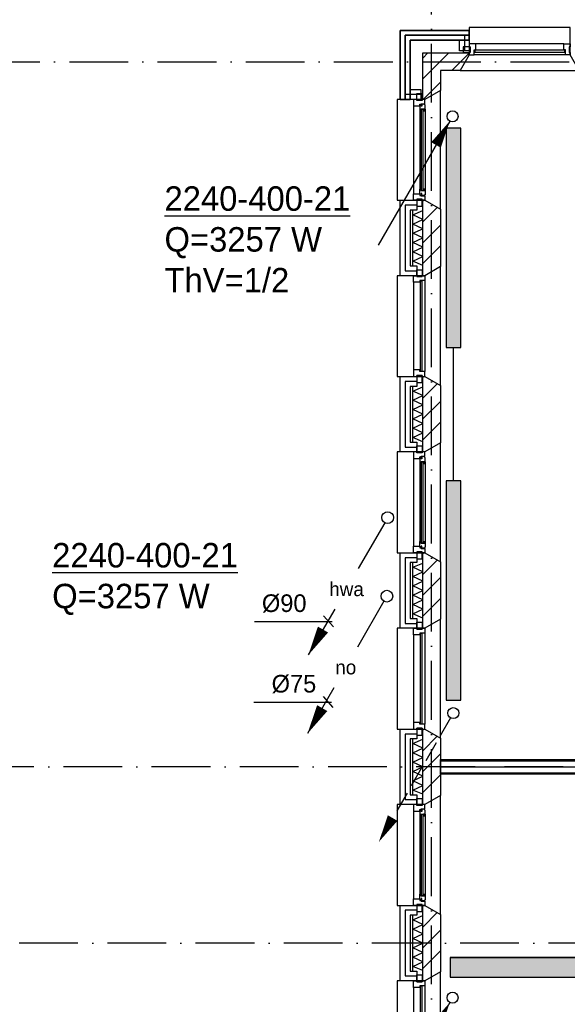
# Model space of a CAD drawing. Extents: x -1448 to 118900, y -195097 to 442500.
# Tile 29 of 103: x 11862 to 17450, y 411548 to 421602. Entities that reach past the tile are written whole.
import ezdxf
from ezdxf.enums import TextEntityAlignment as Align

# ---------------------------------------------------------------- set-up
doc = ezdxf.new("R2010")
doc.units = 0
doc.header["$LTSCALE"] = 100
for name, pattern in [('2322107', [2000, 1000, 1000]), ('CENTER4', [5, 3.125, -0.625, 0.625, -0.625]), ('DASHDOT', [9, 6, -1.5, 0, -1.5])]:
    doc.linetypes.add(name, pattern=pattern)
doc.layers.get('0').update_dxf_attribs({"linetype": 'CONTINUOUS'})
for name, color, linetype in [('AL$7----_STRAMIEN', 1, 'DASHDOT'), ('AL21----_BUITENWAND', 4, 'CONTINUOUS'), ('AL21K---_ISOLATIE', 1, 'CONTINUOUS'), ('AL22----_BINNENWAND', 7, 'CONTINUOUS'), ('AL28----_KONSTRUKTIE', 3, 'CONTINUOUS'), ('AL31----_BUITENKOZ', 7, 'CONTINUOUS'), ('ALL-----_REFLIJNEN', 8, 'CONTINUOUS'), ('ALXA3---_VOLZWART', 14, 'CONTINUOUS'), ('ALXAB---_PREFABBETON', 1, 'CONTINUOUS'), ('KABELGOOT1', 8, 'CONTINUOUS'), ('WI561---', 1, 'CONTINUOUS'), ('WL$1----', 4, 'CONTINUOUS'), ('WL561---', 4, 'CONTINUOUS'), ('WL561---_AANVOER', 4, 'CONTINUOUS'), ('WL561---_RETOUR', 4, 'CONTINUOUS'), ('WL570---_HARTLIJN', 1, 'CONTINUOUS'), ('WM570---', 1, 'CONTINUOUS')]:
    doc.layers.add(name, color=color, linetype=linetype)
doc.styles.add('BURO-018', font='BUROFONT.shx', dxfattribs={"height": 180})
doc.styles.add('BURO-025', font='BUROFONT.shx', dxfattribs={"height": 250})

# ---------------------------------------------------------------- blocks, each defined once
blk = doc.blocks.new('2322401')
at = {"color": 0, "linetype": 'CONTINUOUS'}
for p, q in [((-0.5, 0.5, 1), (-0.5, 0.5)), ((-0.5, 0.5, 1), (-0.5, -0.5, 1)), ((0.5, 0.5, 1), (-0.5, 0.5, 1)), ((0.5, 0.5), (-0.5, 0.5)), ((-0.5, 0.5), (-0.5, -0.5)), ((0.5, 0.5, 1), (0.5, 0.5)), ((0.5, -0.5, 1), (0.5, 0.5, 1)), ((0.5, -0.5), (0.5, 0.5)), ((-0.5, -0.5, 1), (-0.5, -0.5)), ((-0.5, -0.5, 1), (0.5, -0.5, 1)), ((-0.5, -0.5), (0.5, -0.5)), ((0.5, -0.5, 1), (0.5, -0.5))]:
    blk.add_line(p, q, dxfattribs=at)
blk = doc.blocks.new('LDV2108')
at = {"color": 0, "linetype": 'CONTINUOUS'}
for p, q in [((-0.25, -0.433), (-1.187, -2.057)), ((-1.562, -2.706), (-2.5, -4.33)), ((-2.875, -4.98), (-3.812, -6.603)), ((-4.187, -7.253), (-5.125, -8.877)), ((-5.5, -9.526), (-6.437, -11.15))]:
    blk.add_line(p, q, dxfattribs=at)
blk.add_lwpolyline([(-6.75, -11.691, 0, 1, 0), (-5.5, -9.526, 1, 1, 0)], format="xyseb", dxfattribs=at)
blk.add_circle((0, 0), 0.5, dxfattribs=at)
blk = doc.blocks.new('LDV4107')
at = {"color": 0, "linetype": 'CONTINUOUS'}
blk.add_line((-0.25, -0.433), (-6.75, -11.691), dxfattribs=at)
blk.add_lwpolyline([(-0.25, -0.433, 0, 1, 0), (-1.5, -2.598, 1, 1, 0)], format="xyseb", dxfattribs=at)
blk.add_circle((0, 0), 0.5, dxfattribs=at)
blk = doc.blocks.new('EH100005')
blk.add_lwpolyline([(-1, -0.5), (0, -0.5), (0, 0.5), (-1, 0.5)])
blk = doc.blocks.new('EH100000')
at = {"linetype": 'BYBLOCK'}
for p, q in [((1, 0.5), (0, 0.5)), ((1, 0.5, 1), (0, 0.5, 1)), ((0, -0.5, 1), (1, -0.5, 1)), ((1, -0.5), (0, -0.5))]:
    blk.add_line(p, q, dxfattribs=at)
at = {"linetype": 'BYBLOCK', "invisible_edges": 15}
for points in [[(1, -0.5), (0, -0.5), (0, 0.5), (1, 0.5)], [(0, 0.5), (1, 0.5), (1, 0.5, 1), (0, 0.5, 1)], [(0, -0.5, 1), (1, -0.5, 1), (1, -0.5), (0, -0.5)]]:
    blk.add_3dface(points, dxfattribs=at)
blk = doc.blocks.new('CVHATCH1')
at = {"color": 0, "linetype": 'CONTINUOUS'}
blk.add_solid([(-0.5, -0.5), (0.5, -0.5), (-0.5, 0.5), (0.5, 0.5)], dxfattribs=at)
blk = doc.blocks.new('CVRINFO2')
at = {"color": 0, "linetype": 'CONTINUOUS', "style": 'BURO-025'}
for tag, p in [('CV_TEXT125', (0, 0)), ('CV_TEXT225', (0, -4.17)), ('CV_TEXT325', (0, -8.33)), ('CV_TEXT425', (0, -12.5))]:
    blk.add_attdef(tag, p, '', height=2.5, dxfattribs=at)
blk = doc.blocks.new('LDV2')
at = {"color": 0, "linetype": 'CONTINUOUS'}
for p, q in [((-0.25, -0.433), (-2.5, -4.33)), ((-4.5, -7.794), (-6.75, -11.691))]:
    blk.add_line(p, q, dxfattribs=at)
blk.add_lwpolyline([(-6.75, -11.691, 0, 1, 0), (-5.5, -9.526, 1, 1, 0)], format="xyseb", dxfattribs=at)
blk.add_circle((0, 0), 0.5, dxfattribs=at)
at = {"color": 0, "linetype": 'CONTINUOUS', "style": 'BURO-018'}
blk.add_attdef('LD_TEXT1', text='', height=1.8, dxfattribs=at).set_placement((-3.5, -6.062), align=Align.MIDDLE)

msp = doc.modelspace()

# ---------------------------------------------------------------- hatches: boundary and pattern name
at = {"layer": 'WM570---', "linetype": 'CONTINUOUS'}
h = msp.add_hatch(dxfattribs=at)
h.set_pattern_fill('DOTS', color=8, scale=20, style=0)
h.set_pattern_definition([(0, (0, 558400.235), (15.875, 31.75), [0, -31.75])])
h.paths.add_polyline_path([(23685.7, 411824.8), (23685.7, 412024.8), (16255.1, 412024.8), (16255.1, 411824.8)])

# ---------------------------------------------------------------- linework, layer by layer
at = {"layer": 'AL$7----_STRAMIEN', "color": 1}
for p, q in [((16065.4, 371249), (16065.4, 439905.7)), ((37210.9, 413972.7), (2467.7, 413972.7)), ((88065.4, 412172.7), (2467.7, 412172.7))]:
    msp.add_line(p, q, dxfattribs=at)
msp.add_lwpolyline([(2467.7, 421172.7), (88065.4, 421172.7)], dxfattribs=at)
at = {"layer": 'AL21----_BUITENWAND', "color": 8}
for p, q in [((15745.4, 420787.7), (15745.4, 421492.7)), ((15745.4, 421492.7), (16450.4, 421492.7)), ((16450.4, 421492.7), (15745.4, 421492.7)), ((15745.4, 421492.7), (15745.4, 420787.7)), ((15745.4, 420787.7), (15745.4, 421492.7)), ((15745.4, 421492.7), (16450.4, 421492.7)), ((16450.4, 421492.7), (16450.4, 421392.7)), ((16450.4, 421392.7), (16450.4, 421492.7)), ((16450.4, 421492.7), (16450.4, 421282.7)), ((16450.4, 421392.7), (15845.4, 421392.7)), ((15845.4, 421392.7), (15845.4, 420787.7)), ((15845.4, 420787.7), (15845.4, 421392.7)), ((15845.4, 421392.7), (16450.4, 421392.7)), ((16350.4, 421392.7), (15845.4, 421392.7)), ((15845.4, 421392.7), (15845.4, 420887.7)), ((16350.4, 421282.7), (16350.4, 421392.7)), ((16450.4, 421282.7), (16350.4, 421282.7)), ((15845.4, 420887.7), (15955.4, 420887.7)), ((15955.4, 420887.7), (15955.4, 420787.7)), ((15845.4, 420787.7), (15745.4, 420787.7)), ((15745.4, 420787.7), (15845.4, 420787.7)), ((15955.4, 420787.7), (15745.4, 420787.7)), ((15745.4, 418987.7), (15745.4, 419757.7)), ((15745.4, 419757.7), (15914.4, 419757.7)), ((15914.4, 419757.7), (15914.4, 419657.7)), ((15914.4, 419657.7), (15845.4, 419657.7)), ((15845.4, 419657.7), (15845.4, 419087.7)), ((15845.4, 419087.7), (15914.4, 419087.7)), ((15914.4, 419087.7), (15914.4, 418987.7)), ((15914.4, 418987.7), (15745.4, 418987.7)), ((15745.4, 417187.7), (15745.4, 417957.7)), ((15745.4, 417957.7), (15914.4, 417957.7)), ((15914.4, 417957.7), (15914.4, 417857.7)), ((15914.4, 417857.7), (15845.4, 417857.7)), ((15845.4, 417857.7), (15845.4, 417287.7)), ((15845.4, 417287.7), (15914.4, 417287.7)), ((15914.4, 417287.7), (15914.4, 417187.7)), ((15914.4, 417187.7), (15745.4, 417187.7)), ((15745.4, 415387.7), (15745.4, 416157.7)), ((15745.4, 416157.7), (15914.4, 416157.7)), ((15914.4, 416157.7), (15914.4, 416057.7)), ((15914.4, 416057.7), (15845.4, 416057.7)), ((15845.4, 416057.7), (15845.4, 415487.7)), ((15845.4, 415487.7), (15914.4, 415487.7)), ((15914.4, 415487.7), (15914.4, 415387.7)), ((15914.4, 415387.7), (15745.4, 415387.7)), ((15745.4, 413587.7), (15745.4, 414357.7)), ((15745.4, 414357.7), (15914.4, 414357.7)), ((15914.4, 414357.7), (15914.4, 414257.7)), ((15914.4, 414257.7), (15845.4, 414257.7)), ((15845.4, 414257.7), (15845.4, 413687.7)), ((15845.4, 413687.7), (15914.4, 413687.7)), ((15914.4, 413687.7), (15914.4, 413587.7)), ((15914.4, 413587.7), (15745.4, 413587.7)), ((15745.4, 411787.7), (15745.4, 412557.7)), ((15745.4, 412557.7), (15914.4, 412557.7)), ((15914.4, 412557.7), (15914.4, 412457.7)), ((15914.4, 412457.7), (15845.4, 412457.7)), ((15845.4, 412457.7), (15845.4, 411887.7)), ((15845.4, 411887.7), (15914.4, 411887.7)), ((15914.4, 411887.7), (15914.4, 411787.7)), ((15914.4, 411787.7), (15745.4, 411787.7))]:
    msp.add_line(p, q, dxfattribs=at)
at = {"layer": 'AL21K---_ISOLATIE', "color": 8, "linetype": 'CONTINUOUS'}
for p, q in [((15875.4, 419087.7), (15875.4, 419657.7)), ((15875.4, 419610.2), (15975.4, 419653.5)), ((15975.4, 419087.7), (15975.4, 419657.7)), ((15975.4, 419562.7), (15875.4, 419610.2)), ((15875.4, 419515.2), (15975.4, 419562.7)), ((15975.4, 419467.7), (15875.4, 419515.2)), ((15875.4, 419420.2), (15975.4, 419467.7)), ((15975.4, 419372.7), (15875.4, 419420.2)), ((15875.4, 419325.2), (15975.4, 419372.7)), ((15975.4, 419277.7), (15875.4, 419325.2)), ((15875.4, 419230.2), (15975.4, 419277.7)), ((15975.4, 419182.7), (15875.4, 419230.2)), ((15875.4, 419135.2), (15975.4, 419182.7)), ((15975.4, 419091.9), (15875.4, 419135.2)), ((15875.4, 417287.7), (15875.4, 417857.7)), ((15875.4, 417810.2), (15975.4, 417853.5)), ((15975.4, 417287.7), (15975.4, 417857.7)), ((15975.4, 417762.7), (15875.4, 417810.2)), ((15875.4, 417715.2), (15975.4, 417762.7)), ((15975.4, 417667.7), (15875.4, 417715.2)), ((15875.4, 417620.2), (15975.4, 417667.7)), ((15975.4, 417572.7), (15875.4, 417620.2)), ((15875.4, 417525.2), (15975.4, 417572.7)), ((15975.4, 417477.7), (15875.4, 417525.2)), ((15875.4, 417430.2), (15975.4, 417477.7)), ((15975.4, 417382.7), (15875.4, 417430.2)), ((15875.4, 417335.2), (15975.4, 417382.7)), ((15975.4, 417291.9), (15875.4, 417335.2)), ((15875.4, 415487.7), (15875.4, 416057.7)), ((15875.4, 416010.2), (15975.4, 416053.5)), ((15975.4, 415487.7), (15975.4, 416057.7)), ((15975.4, 415962.7), (15875.4, 416010.2)), ((15875.4, 415915.2), (15975.4, 415962.7)), ((15975.4, 415867.7), (15875.4, 415915.2)), ((15875.4, 415820.2), (15975.4, 415867.7)), ((15975.4, 415772.7), (15875.4, 415820.2)), ((15875.4, 415725.2), (15975.4, 415772.7)), ((15975.4, 415677.7), (15875.4, 415725.2)), ((15875.4, 415630.2), (15975.4, 415677.7)), ((15975.4, 415582.7), (15875.4, 415630.2)), ((15875.4, 415535.2), (15975.4, 415582.7)), ((15975.4, 415491.9), (15875.4, 415535.2)), ((15875.4, 413687.7), (15875.4, 414257.7)), ((15875.4, 414210.2), (15975.4, 414253.5)), ((15975.4, 413687.7), (15975.4, 414257.7)), ((15975.4, 414162.7), (15875.4, 414210.2)), ((15875.4, 414115.2), (15975.4, 414162.7)), ((15975.4, 414067.7), (15875.4, 414115.2)), ((15875.4, 414020.2), (15975.4, 414067.7)), ((15975.4, 413972.7), (15875.4, 414020.2)), ((15875.4, 413925.2), (15975.4, 413972.7)), ((15975.4, 413877.7), (15875.4, 413925.2)), ((15875.4, 413830.2), (15975.4, 413877.7)), ((15975.4, 413782.7), (15875.4, 413830.2)), ((15875.4, 413735.2), (15975.4, 413782.7)), ((15975.4, 413691.9), (15875.4, 413735.2)), ((15875.4, 411887.7), (15875.4, 412457.7)), ((15875.4, 412410.2), (15975.4, 412453.5)), ((15975.4, 411887.7), (15975.4, 412457.7)), ((15975.4, 412362.7), (15875.4, 412410.2)), ((15875.4, 412315.2), (15975.4, 412362.7)), ((15975.4, 412267.7), (15875.4, 412315.2)), ((15875.4, 412220.2), (15975.4, 412267.7)), ((15975.4, 412172.7), (15875.4, 412220.2)), ((15875.4, 412125.2), (15975.4, 412172.7)), ((15975.4, 412077.7), (15875.4, 412125.2)), ((15875.4, 412030.2), (15975.4, 412077.7)), ((15975.4, 411982.7), (15875.4, 412030.2)), ((15875.4, 411935.2), (15975.4, 411982.7)), ((15975.4, 411891.9), (15875.4, 411935.2))]:
    msp.add_line(p, q, dxfattribs=at)
at = {"layer": 'AL22----_BINNENWAND', "color": 8}
for p, q in [((16155.4, 414047.7), (23614.6, 414047.7)), ((16155.4, 413897.7), (16155.4, 414047.7)), ((23614.6, 413897.7), (16155.4, 413897.7))]:
    msp.add_line(p, q, dxfattribs=at)
at = {"layer": 'AL22----_BINNENWAND', "color": 8, "linetype": 'CONTINUOUS'}
for p, q in [((16155.4, 414032.7), (23614.6, 414032.7)), ((16155.4, 413912.7), (23614.6, 413912.7))]:
    msp.add_line(p, q, dxfattribs=at)
at = {"layer": 'AL28----_KONSTRUKTIE', "color": 8, "linetype": 'CONTINUOUS'}
for p, q in [((15975.4, 420787.7), (15975.4, 421262.7)), ((15975.4, 421262.7), (16450.4, 421262.7)), ((16450.4, 421262.7), (16450.4, 421242.7)), ((16450.4, 421242.7), (16358, 421082.7)), ((16358, 421082.7), (16155.4, 421082.7)), ((16155.4, 421082.7), (16155.4, 420880.1)), ((16155.4, 420880.1), (15995.4, 420787.7)), ((15995.4, 420787.7), (15975.4, 420787.7))]:
    msp.add_line(p, q, dxfattribs=at)
at = {"layer": 'AL28----_KONSTRUKTIE', "color": 8}
for p, q in [((15845.4, 420787.7), (15845.4, 420787.7)), ((15975.4, 419757.7), (15995.4, 419757.7)), ((15975.4, 418987.7), (15975.4, 419757.7)), ((15995.4, 419757.7), (16155.4, 419665.4)), ((16155.4, 419665.4), (16155.4, 419080.1)), ((16155.4, 419080.1), (15995.4, 418987.7)), ((15995.4, 418987.7), (15975.4, 418987.7)), ((15975.4, 417957.7), (15995.4, 417957.7)), ((15975.4, 417187.7), (15975.4, 417957.7)), ((15995.4, 417957.7), (16155.4, 417865.4)), ((16155.4, 417865.4), (16155.4, 417280.1)), ((16155.4, 417280.1), (15995.4, 417187.7)), ((15995.4, 417187.7), (15975.4, 417187.7)), ((15975.4, 416157.7), (15995.4, 416157.7)), ((15975.4, 415387.7), (15975.4, 416157.7)), ((15995.4, 416157.7), (16155.4, 416065.4)), ((16155.4, 416065.4), (16155.4, 415480.1)), ((16155.4, 415480.1), (15995.4, 415387.7)), ((15995.4, 415387.7), (15975.4, 415387.7)), ((15975.4, 414357.7), (15995.4, 414357.7)), ((15975.4, 413587.7), (15975.4, 414357.7)), ((15995.4, 414357.7), (16155.4, 414265.4)), ((16155.4, 414265.4), (16155.4, 413680.1)), ((16155.4, 413680.1), (15995.4, 413587.7)), ((15995.4, 413587.7), (15975.4, 413587.7)), ((15975.4, 412557.7), (15995.4, 412557.7)), ((15975.4, 411787.7), (15975.4, 412557.7)), ((15995.4, 412557.7), (16155.4, 412465.4)), ((16155.4, 412465.4), (16155.4, 411880.1)), ((16155.4, 411880.1), (15995.4, 411787.7)), ((15995.4, 411787.7), (15975.4, 411787.7))]:
    msp.add_line(p, q, dxfattribs=at)
at = {"layer": 'AL31----_BUITENKOZ', "color": 8}
for points in [[(16450.4, 421242.7), (16358, 421082.7), (17572.8, 421082.7), (17480.4, 421242.7), (17480.4, 421522.7), (16450.4, 421522.7)], [(16460.4, 421267.7), (16460.4, 421323.7), (16389.4, 421323.7), (16389.4, 421267.7)], [(15995.4, 419757.7), (16155.4, 419665.4), (16155.4, 420880.1), (15995.4, 420787.7), (15715.4, 420787.7), (15715.4, 419757.7)], [(15995.4, 420787.7), (15970.4, 420787.7), (15970.4, 420777.7), (15914.4, 420777.7), (15914.4, 420787.7), (15881.4, 420787.7), (15881.4, 420720.7), (15944.4, 420720.7), (15944.4, 420737.7), (15959.4, 420737.7), (15959.4, 420743.7), (15995.4, 420743.7)], [(15970.4, 420777.7), (15914.4, 420777.7), (15914.4, 420848.7), (15970.4, 420848.7)], [(15998.4, 420731), (15994.1, 420733.5), (15994.1, 420740.5), (15964.4, 420740.5), (15964.4, 420718), (15959.4, 420718), (15959.4, 420726), (15944.4, 420726), (15944.4, 420720.7), (15944.4, 420673.6), (15957.4, 420671.5), (15957.4, 420688.5), (15998.4, 420688.5)], [(15996.1, 420688.5), (15982.6, 420688.5), (15982.6, 420671.5), (15996.1, 420671.5)], [(15998.4, 419814.4), (15994.1, 419812), (15994.1, 419804.9), (15964.4, 419804.9), (15964.4, 419827.4), (15959.4, 419827.4), (15959.4, 419819.4), (15944.4, 419819.4), (15944.4, 419824.7), (15944.4, 419871.9), (15957.4, 419873.9), (15957.4, 419856.9), (15998.4, 419856.9)], [(15996.1, 419856.9), (15982.6, 419856.9), (15982.6, 419873.9), (15996.1, 419873.9)], [(15995.4, 419757.7), (15970.4, 419757.7), (15970.4, 419767.7), (15914.4, 419767.7), (15914.4, 419757.7), (15881.4, 419757.7), (15881.4, 419824.7), (15944.4, 419824.7), (15944.4, 419807.7), (15959.4, 419807.7), (15959.4, 419801.7), (15995.4, 419801.7)], [(15970.4, 419767.7), (15914.4, 419767.7), (15914.4, 419696.7), (15970.4, 419696.7)], [(15995.4, 417957.7), (16155.4, 417865.4), (16155.4, 419080.1), (15995.4, 418987.7), (15715.4, 418987.7), (15715.4, 417957.7)], [(15970.4, 418977.7), (15914.4, 418977.7), (15914.4, 419048.7), (15970.4, 419048.7)], [(15970.4, 417967.7), (15914.4, 417967.7), (15914.4, 417896.7), (15970.4, 417896.7)], [(15995.4, 416157.7), (16155.4, 416065.4), (16155.4, 417280.1), (15995.4, 417187.7), (15715.4, 417187.7), (15715.4, 416157.7)], [(15970.4, 417177.7), (15914.4, 417177.7), (15914.4, 417248.7), (15970.4, 417248.7)], [(15995.4, 417187.7), (15970.4, 417187.7), (15970.4, 417177.7), (15914.4, 417177.7), (15914.4, 417187.7), (15881.4, 417187.7), (15881.4, 417120.7), (15944.4, 417120.7), (15944.4, 417137.7), (15959.4, 417137.7), (15959.4, 417143.7), (15995.4, 417143.7)], [(15998.4, 417131), (15994.1, 417133.5), (15994.1, 417140.5), (15964.4, 417140.5), (15964.4, 417118), (15959.4, 417118), (15959.4, 417126), (15944.4, 417126), (15944.4, 417120.7), (15944.4, 417073.6), (15957.4, 417071.5), (15957.4, 417088.5), (15998.4, 417088.5)], [(15996.1, 417088.5), (15982.6, 417088.5), (15982.6, 417071.5), (15996.1, 417071.5)], [(15998.4, 416214.4), (15994.1, 416212), (15994.1, 416204.9), (15964.4, 416204.9), (15964.4, 416227.4), (15959.4, 416227.4), (15959.4, 416219.4), (15944.4, 416219.4), (15944.4, 416224.7), (15944.4, 416271.9), (15957.4, 416273.9), (15957.4, 416256.9), (15998.4, 416256.9)], [(15996.1, 416256.9), (15982.6, 416256.9), (15982.6, 416273.9), (15996.1, 416273.9)], [(15995.4, 416157.7), (15970.4, 416157.7), (15970.4, 416167.7), (15914.4, 416167.7), (15914.4, 416157.7), (15881.4, 416157.7), (15881.4, 416224.7), (15944.4, 416224.7), (15944.4, 416207.7), (15959.4, 416207.7), (15959.4, 416201.7), (15995.4, 416201.7)], [(15970.4, 416167.7), (15914.4, 416167.7), (15914.4, 416096.7), (15970.4, 416096.7)], [(15995.4, 414357.7), (16155.4, 414265.4), (16155.4, 415480.1), (15995.4, 415387.7), (15715.4, 415387.7), (15715.4, 414357.7)], [(15970.4, 415377.7), (15914.4, 415377.7), (15914.4, 415448.7), (15970.4, 415448.7)], [(15970.4, 414367.7), (15914.4, 414367.7), (15914.4, 414296.7), (15970.4, 414296.7)], [(15995.4, 412557.7), (16155.4, 412465.4), (16155.4, 413680.1), (15995.4, 413587.7), (15715.4, 413587.7), (15715.4, 412557.7)], [(15970.4, 413577.7), (15914.4, 413577.7), (15914.4, 413648.7), (15970.4, 413648.7)], [(15995.4, 413587.7), (15970.4, 413587.7), (15970.4, 413577.7), (15914.4, 413577.7), (15914.4, 413587.7), (15881.4, 413587.7), (15881.4, 413520.7), (15944.4, 413520.7), (15944.4, 413537.7), (15959.4, 413537.7), (15959.4, 413543.7), (15995.4, 413543.7)], [(15998.4, 413531), (15994.1, 413533.5), (15994.1, 413540.5), (15964.4, 413540.5), (15964.4, 413518), (15959.4, 413518), (15959.4, 413526), (15944.4, 413526), (15944.4, 413520.7), (15944.4, 413473.6), (15957.4, 413471.5), (15957.4, 413488.5), (15998.4, 413488.5)], [(15996.1, 413488.5), (15982.6, 413488.5), (15982.6, 413471.5), (15996.1, 413471.5)], [(15995.4, 412557.7), (15970.4, 412557.7), (15970.4, 412567.7), (15914.4, 412567.7), (15914.4, 412557.7), (15881.4, 412557.7), (15881.4, 412624.7), (15944.4, 412624.7), (15944.4, 412607.7), (15959.4, 412607.7), (15959.4, 412601.7), (15995.4, 412601.7)], [(15998.4, 412614.4), (15994.1, 412612), (15994.1, 412604.9), (15964.4, 412604.9), (15964.4, 412627.4), (15959.4, 412627.4), (15959.4, 412619.4), (15944.4, 412619.4), (15944.4, 412624.7), (15944.4, 412671.9), (15957.4, 412673.9), (15957.4, 412656.9), (15998.4, 412656.9)], [(15996.1, 412656.9), (15982.6, 412656.9), (15982.6, 412673.9), (15996.1, 412673.9)], [(15970.4, 412567.7), (15914.4, 412567.7), (15914.4, 412496.7), (15970.4, 412496.7)], [(15995.4, 410757.7), (16155.4, 410665.4), (16155.4, 411880.1), (15995.4, 411787.7), (15715.4, 411787.7), (15715.4, 410757.7)], [(15970.4, 411777.7), (15914.4, 411777.7), (15914.4, 411848.7), (15970.4, 411848.7)]]:
    msp.add_lwpolyline(points, close=True, dxfattribs=at)
at = {"layer": 'AL31----_BUITENKOZ', "color": 8, "linetype": 'CONTINUOUS'}
for points in [[(16500.4, 421242.7), (16500.4, 421242.7), (16500.4, 421293.7), (16517.4, 421293.7), (16517.4, 421356.7), (16517.4, 421356.7), (16517.4, 421356.7), (16517.4, 421356.7), (16517.4, 421356.7), (16450.4, 421356.7), (16450.4, 421323.7), (16460.4, 421323.7), (16460.4, 421267.7), (16450.4, 421267.7), (16450.4, 421267.7), (16450.4, 421242.7)], [(17425.4, 421268.7), (17425.4, 421289.7), (16505.4, 421289.7), (16505.4, 421268.7)], [(17430.4, 421242.7), (17430.4, 421242.7), (17430.4, 421293.7), (17413.4, 421293.7), (17413.4, 421356.7), (17413.4, 421356.7), (17413.4, 421356.7), (17413.4, 421356.7), (17413.4, 421356.7), (17480.4, 421356.7), (17480.4, 421323.7), (17470.4, 421323.7), (17470.4, 421267.7), (17480.4, 421267.7), (17480.4, 421267.7), (17480.4, 421242.7)], [(15980.4, 420686.5), (15959.4, 420686.5), (15959.4, 419858.9), (15980.4, 419858.9)], [(15995.4, 418937.7), (15995.4, 418937.7), (15944.4, 418937.7), (15944.4, 418920.7), (15881.4, 418920.7), (15881.4, 418920.7), (15881.4, 418920.7), (15881.4, 418920.7), (15881.4, 418920.7), (15881.4, 418987.7), (15914.4, 418987.7), (15914.4, 418977.7), (15970.4, 418977.7), (15970.4, 418987.7), (15970.4, 418987.7), (15995.4, 418987.7)], [(15969.4, 418932.7), (15948.4, 418932.7), (15948.4, 418012.7), (15969.4, 418012.7)], [(15995.4, 418007.7), (15995.4, 418007.7), (15944.4, 418007.7), (15944.4, 418024.7), (15881.4, 418024.7), (15881.4, 418024.7), (15881.4, 418024.7), (15881.4, 418024.7), (15881.4, 418024.7), (15881.4, 417957.7), (15914.4, 417957.7), (15914.4, 417967.7), (15970.4, 417967.7), (15970.4, 417957.7), (15970.4, 417957.7), (15995.4, 417957.7)], [(15980.4, 417086.5), (15959.4, 417086.5), (15959.4, 416258.9), (15980.4, 416258.9)], [(15995.4, 415337.7), (15995.4, 415337.7), (15944.4, 415337.7), (15944.4, 415320.7), (15881.4, 415320.7), (15881.4, 415320.7), (15881.4, 415320.7), (15881.4, 415320.7), (15881.4, 415320.7), (15881.4, 415387.7), (15914.4, 415387.7), (15914.4, 415377.7), (15970.4, 415377.7), (15970.4, 415387.7), (15970.4, 415387.7), (15995.4, 415387.7)], [(15969.4, 415332.7), (15948.4, 415332.7), (15948.4, 414412.7), (15969.4, 414412.7)], [(15995.4, 414407.7), (15995.4, 414407.7), (15944.4, 414407.7), (15944.4, 414424.7), (15881.4, 414424.7), (15881.4, 414424.7), (15881.4, 414424.7), (15881.4, 414424.7), (15881.4, 414424.7), (15881.4, 414357.7), (15914.4, 414357.7), (15914.4, 414367.7), (15970.4, 414367.7), (15970.4, 414357.7), (15970.4, 414357.7), (15995.4, 414357.7)], [(15980.4, 413486.5), (15959.4, 413486.5), (15959.4, 412658.9), (15980.4, 412658.9)], [(15995.4, 411737.7), (15995.4, 411737.7), (15944.4, 411737.7), (15944.4, 411720.7), (15881.4, 411720.7), (15881.4, 411720.7), (15881.4, 411720.7), (15881.4, 411720.7), (15881.4, 411720.7), (15881.4, 411787.7), (15914.4, 411787.7), (15914.4, 411777.7), (15970.4, 411777.7), (15970.4, 411787.7), (15970.4, 411787.7), (15995.4, 411787.7)], [(15969.4, 411732.7), (15948.4, 411732.7), (15948.4, 410812.7), (15969.4, 410812.7)]]:
    msp.add_lwpolyline(points, close=True, dxfattribs=at)
at = {"layer": 'AL31----_BUITENKOZ', "color": 8}
for points in [[(17413.4, 421356.7), (16517.4, 421356.7)], [(17430.4, 421242.7), (16500.4, 421242.7)], [(15881.4, 420720.7), (15881.4, 419824.7)], [(15944.4, 420673.6), (15944.4, 419871.9)], [(15998.4, 420688.5), (15998.4, 419856.9)], [(15881.4, 418920.7), (15881.4, 418024.7)], [(15995.4, 418937.7), (15995.4, 418007.7)], [(15881.4, 417120.7), (15881.4, 416224.7)], [(15944.4, 417073.6), (15944.4, 416271.9)], [(15998.4, 417088.5), (15998.4, 416256.9)], [(15995.4, 415337.7), (15995.4, 414407.7)], [(15881.4, 415320.7), (15881.4, 414424.7)], [(15881.4, 413520.7), (15881.4, 412624.7)], [(15944.4, 413473.6), (15944.4, 412671.9)], [(15998.4, 413488.5), (15998.4, 412656.9)], [(15881.4, 411720.7), (15881.4, 410824.7)], [(15995.4, 411737.7), (15995.4, 410807.7)]]:
    msp.add_lwpolyline(points, dxfattribs=at)
at = {"layer": 'ALL-----_REFLIJNEN', "color": 8, "linetype": 'CONTINUOUS'}
for p, q in [((16450.4, 421442.7), (15795.4, 421442.7)), ((15795.4, 421442.7), (15795.4, 420787.7)), ((15795.4, 420787.7), (15795.4, 421442.7)), ((15795.4, 421442.7), (16450.4, 421442.7)), ((15795.4, 420837.7), (15795.4, 421442.7)), ((15795.4, 421442.7), (16400.4, 421442.7)), ((16400.4, 421442.7), (16400.4, 421282.7)), ((15955.4, 420837.7), (15795.4, 420837.7)), ((15914.4, 419707.7), (15795.4, 419707.7)), ((15795.4, 419707.7), (15795.4, 419037.7)), ((15795.4, 419037.7), (15914.4, 419037.7)), ((15914.4, 417907.7), (15795.4, 417907.7)), ((15795.4, 417907.7), (15795.4, 417237.7)), ((15795.4, 417237.7), (15914.4, 417237.7)), ((15914.4, 416107.7), (15795.4, 416107.7)), ((15795.4, 416107.7), (15795.4, 415437.7)), ((15795.4, 415437.7), (15914.4, 415437.7)), ((15914.4, 414307.7), (15795.4, 414307.7)), ((15795.4, 414307.7), (15795.4, 413637.7)), ((16155.4, 413972.7), (23614.6, 413972.7)), ((15795.4, 413637.7), (15914.4, 413637.7)), ((15914.4, 412507.7), (15795.4, 412507.7)), ((15795.4, 412507.7), (15795.4, 411837.7)), ((15795.4, 411837.7), (15914.4, 411837.7))]:
    msp.add_line(p, q, dxfattribs=at)
at = {"layer": 'ALXA3---_VOLZWART', "color": 8}
for p, q in [((16450.4, 421442.7), (15795.4, 421442.7)), ((15795.4, 421442.7), (15795.4, 420787.7)), ((15795.4, 420787.7), (15795.4, 421442.7)), ((15795.4, 421442.7), (16450.4, 421442.7)), ((15795.4, 420837.7), (15795.4, 421442.7)), ((15795.4, 421442.7), (16400.4, 421442.7)), ((16400.4, 421442.7), (16400.4, 421282.7)), ((15955.4, 420837.7), (15795.4, 420837.7)), ((15914.4, 419707.7), (15795.4, 419707.7)), ((15795.4, 419707.7), (15795.4, 419037.7)), ((15795.4, 419037.7), (15914.4, 419037.7)), ((15914.4, 417907.7), (15795.4, 417907.7)), ((15795.4, 417907.7), (15795.4, 417237.7)), ((15795.4, 417237.7), (15914.4, 417237.7)), ((15914.4, 416107.7), (15795.4, 416107.7)), ((15795.4, 416107.7), (15795.4, 415437.7)), ((15795.4, 415437.7), (15914.4, 415437.7)), ((15914.4, 414307.7), (15795.4, 414307.7)), ((15795.4, 414307.7), (15795.4, 413637.7)), ((15795.4, 413637.7), (15914.4, 413637.7)), ((15914.4, 412507.7), (15795.4, 412507.7)), ((15795.4, 412507.7), (15795.4, 411837.7)), ((15795.4, 411837.7), (15914.4, 411837.7))]:
    msp.add_line(p, q, dxfattribs=at)
at = {"layer": 'ALXAB---_PREFABBETON', "color": 8}
for p, q in [((15975.4, 421209.3), (16028.9, 421262.7)), ((15975.4, 420997.1), (16241, 421262.7)), ((16273.1, 421082.7), (16450.4, 421260)), ((15978.1, 420787.7), (16155.4, 420965)), ((15975.4, 419748.6), (15984.5, 419757.7)), ((15975.4, 419536.5), (16123, 419684.1)), ((15975.4, 419324.4), (16155.4, 419504.4)), ((15975.4, 419112.2), (16155.4, 419292.2)), ((15975.4, 417948.6), (15984.5, 417957.7)), ((15975.4, 417736.5), (16123, 417884.1)), ((15975.4, 417524.4), (16155.4, 417704.4)), ((15975.4, 417312.2), (16155.4, 417492.2)), ((15975.4, 416148.6), (15984.5, 416157.7)), ((15975.4, 415936.5), (16123, 416084.1)), ((15975.4, 415724.4), (16155.4, 415904.4)), ((15975.4, 415512.2), (16155.4, 415692.2)), ((15975.4, 414348.6), (15984.5, 414357.7)), ((15975.4, 414136.5), (16123, 414284.1)), ((15975.4, 413924.4), (16155.4, 414104.4)), ((15975.4, 413712.2), (16155.4, 413892.2)), ((15975.4, 412548.6), (15984.5, 412557.7)), ((15975.4, 412336.5), (16123, 412484.1)), ((15975.4, 412124.4), (16155.4, 412304.4)), ((15975.4, 411912.2), (16155.4, 412092.2))]:
    msp.add_line(p, q, dxfattribs=at)
at = {"layer": 'WL561---_AANVOER', "linetype": '2322107'}
msp.add_line((16290.1, 416892.7), (16290.1, 418252.7), dxfattribs=at)
at = {"layer": 'WL570---_HARTLIJN', "color": 1, "linetype": 'CONTINUOUS'}
for p, q in [((15050.5, 415451.7), (14257, 415451.7)), ((14963.7, 415513.6), (15062.9, 415402.1)), ((15044.6, 414629.3), (14251.1, 414629.3)), ((14957.8, 414691.3), (15057, 414579.8))]:
    msp.add_line(p, q, dxfattribs=at)

# ---------------------------------------------------------------- block references
at = {"layer": 'KABELGOOT1', "yscale": 200, "zscale": 60, "rotation": 180}
for name, p, xscale in [('EH100005', (16255.1, 411924.8), 60), ('EH100000', (23347.8, 411924.8), 7092.764536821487)]:
    msp.add_blockref(name, p, dxfattribs=dict(at, xscale=xscale))
at = {"layer": 'WI561---'}
ref = msp.add_blockref('CVRINFO2', (13339.8, 419650.1), dxfattribs=dict(at, xscale=100, yscale=100, zscale=100))
ref.add_attrib('CV_TEXT125', '%%u2240-400-21', (13339.8, 419650.1), dxfattribs={"layer": '0', "color": 2, "linetype": 'CONTINUOUS', "height": 250, "style": 'BURO-025'})
ref.add_attrib('CV_TEXT225', 'Q=3257 W', (13339.8, 419233.5), dxfattribs={"layer": '0', "color": 2, "linetype": 'CONTINUOUS', "height": 250, "style": 'BURO-025'})
ref.add_attrib('CV_TEXT325', 'ThV=1/2', (13339.8, 418816.8), dxfattribs={"layer": '0', "color": 2, "linetype": 'CONTINUOUS', "height": 250, "style": 'BURO-025'})
ref = msp.add_blockref('CVRINFO2', (12193.5, 416008.2), dxfattribs=dict(at, xscale=100, yscale=100, zscale=100))
ref.add_attrib('CV_TEXT125', '%%u2240-400-21', (12193.5, 416008.2), dxfattribs={"layer": '0', "color": 2, "linetype": 'CONTINUOUS', "height": 250, "style": 'BURO-025'})
ref.add_attrib('CV_TEXT225', 'Q=3257 W', (12193.5, 415591.5), dxfattribs={"layer": '0', "color": 2, "linetype": 'CONTINUOUS', "height": 250, "style": 'BURO-025'})
at = {"layer": 'WL$1----', "color": 2}
ref = msp.add_blockref('LDV2', (15617.5, 416517.6), dxfattribs=dict(at, xscale=120, yscale=120, zscale=120))
ref.add_attrib('LD_TEXT1', 'hwa', dxfattribs={"layer": '0', "color": 1, "linetype": 'CONTINUOUS', "height": 144, "style": 'BURO-018'}).set_placement((15197.5, 415790.2), align=Align.MIDDLE)
ref = msp.add_blockref('LDV2', (15609.5, 415715.2), dxfattribs=dict(at, xscale=120, yscale=120, zscale=120))
ref.add_attrib('LD_TEXT1', 'no', dxfattribs={"layer": '0', "color": 1, "linetype": 'CONTINUOUS', "height": 144, "style": 'BURO-018'}).set_placement((15189.5, 414987.8), align=Align.MIDDLE)
at = {"layer": 'WL561---', "xscale": 2240, "yscale": 150, "rotation": 270.0000000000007}
for name, p, zscale in [('2322401', (16290.1, 419372.7), 400), ('CVHATCH1', (16290.1, 419372.7), 2240), ('2322401', (16290.1, 415772.7), 400), ('CVHATCH1', (16290.1, 415772.7), 2240)]:
    msp.add_blockref(name, p, dxfattribs=dict(at, zscale=zscale))
at = {"layer": 'WL561---_AANVOER', "color": 2, "xscale": 112.5, "yscale": 112.5, "zscale": 112.5}
for p in [(16279.5, 420614.8), (16279.5, 411614.8)]:
    msp.add_blockref('LDV4107', p, dxfattribs=at)
at = {"layer": 'WL561---_RETOUR', "color": 2, "xscale": 112.5, "yscale": 112.5, "zscale": 112.5}
msp.add_blockref('LDV2108', (16286.9, 414521.2), dxfattribs=at)

# ---------------------------------------------------------------- texts
at = {"layer": 'WL570---_HARTLIJN', "color": 1, "linetype": 'CENTER4', "style": 'BURO-018'}
for s, p in [('%%c90', (14334.2, 415553.6)), ('%%c75', (14433.2, 414731.3))]:
    msp.add_text(s, height=180, dxfattribs=at).set_placement(p)

doc.saveas('drawing.dxf')
